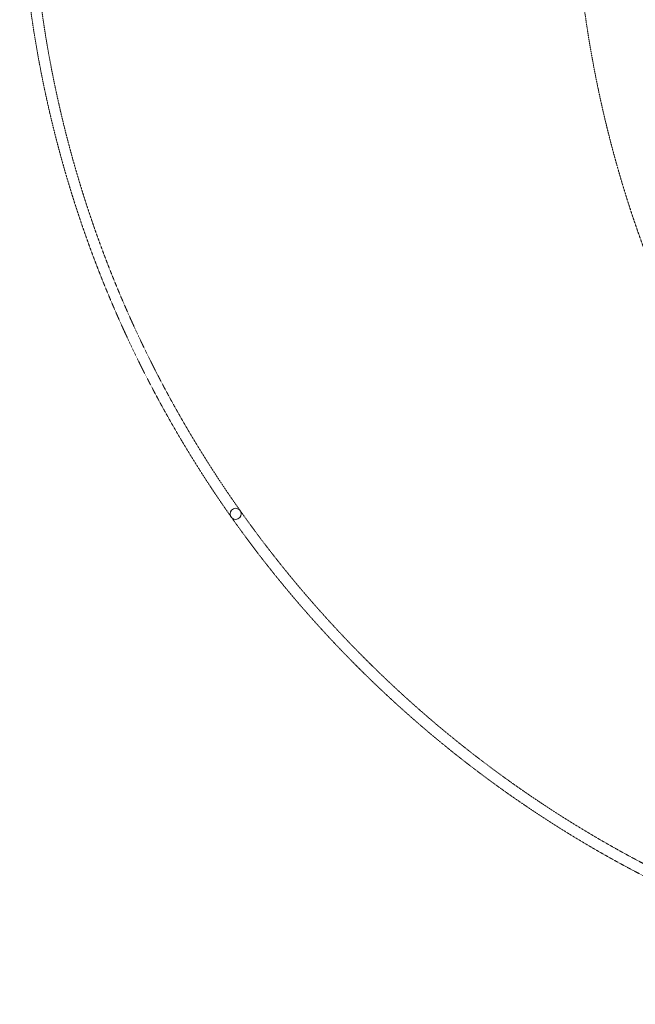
# Model space of a CAD drawing. Header units: millimetres. Extents: x 1000 to 187997, y 958 to 39732.
# Tile 1 of 202: x 1000 to 9335, y 8500 to 21819. Entities that reach past the tile are written whole.
import ezdxf

# ---------------------------------------------------------------- set-up
doc = ezdxf.new("R2010")
doc.units = ezdxf.units.MM
doc.linetypes.add('THO_hhidden', pattern=[2.5, 1.5, -1])
doc.layers.add('A-DETL', color=7, linetype='Continuous', lineweight=13, true_color=0x00a600)
doc.layers.add('S-COLS', color=7, linetype='Continuous', lineweight=13)

# ---------------------------------------------------------------- blocks, each defined once
blk = doc.blocks.new('NLRS_28_SCO_UN_houten kolom rond_gen_bcb - rond 150-V112-00 begane grond _peil_ GO')
at = {"layer": 'S-COLS'}
h = blk.add_hatch(dxfattribs=at)
h.set_pattern_fill('FP_77', color=256, style=0, pattern_type=2)
h.set_pattern_definition([(21.04, (-9731.42, -12236.45), (-143.608, 373.332), [])])
h.paths.add_polyline_path([(-29, -69), (0, -75), (29, -69), (53, -53), (69, -29), (75, 0), (69, 29), (53, 53), (29, 69), (0, 75), (-29, 69), (-53, 53), (-69, 29), (-75, 0), (-69, -29), (-53, -53)])
at = {"layer": 'S-COLS', "lineweight": 18}
for start, end in [(360, 180), (180, 360)]:
    blk.add_arc((0, 0), 75, start, end, dxfattribs=at)

msp = doc.modelspace()

# ---------------------------------------------------------------- linework, layer by layer
at = {"layer": 'A-DETL', "color": 7, "linetype": 'THO_hhidden'}
for centre, radius, start, end in [((24100, 24100), 15600, 90, 270), ((16600, 24100), 15450, 90, 270), ((16600, 24100), 15600, 180.0841, 215.1922), ((16600, 24100), 15600, 215.3585, 243.8648)]:
    msp.add_arc(centre, radius, start, end, dxfattribs=at)

# ---------------------------------------------------------------- block references
at = {"layer": 'S-COLS', "lineweight": 18, "rotation": 23.96000153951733}
msp.add_blockref('NLRS_28_SCO_UN_houten kolom rond_gen_bcb - rond 150-V112-00 begane grond _peil_ GO', (3924, 15134), dxfattribs=at)

doc.saveas('drawing.dxf')
